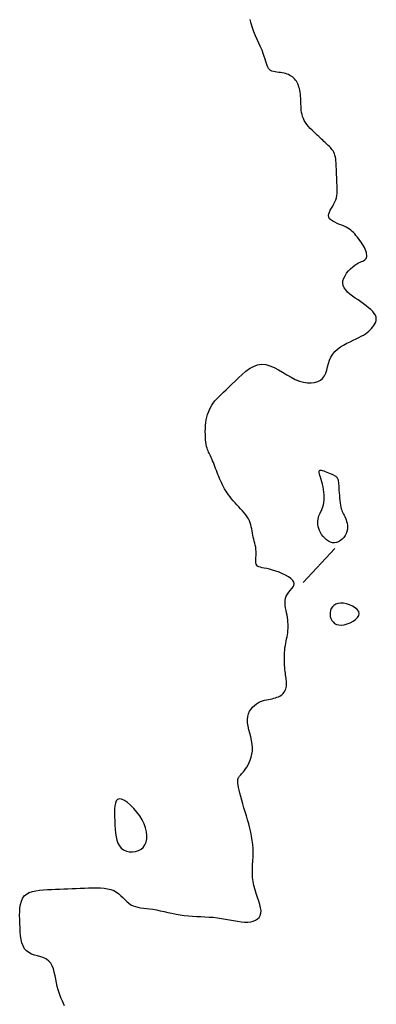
# Model space of a CAD drawing. Header units: millimetres. Extents: x 32690613 to 32693367, y 5343692 to 5344708.
# Tile 181 of 256: x 32692494 to 32692505, y 5343990 to 5344020. Entities that reach past the tile are written whole.
import ezdxf

# ---------------------------------------------------------------- set-up
doc = ezdxf.new("R2010")
doc.units = ezdxf.units.MM
doc.header["$LTSCALE"] = 20
doc.layers.add('02-DGM_HL_493.00', color=102, linetype='Continuous')

msp = doc.modelspace()

# ---------------------------------------------------------------- linework, layer by layer
at = {"layer": '02-DGM_HL_493.00', "elevation": 493, "flags": 128}
for points in [[(32692495.769, 5343990.151), (32692495.739, 5343990.22), (32692495.707, 5343990.294), (32692495.673, 5343990.374), (32692495.638, 5343990.458), (32692495.605, 5343990.548), (32692495.574, 5343990.643), (32692495.547, 5343990.744), (32692495.524, 5343990.849), (32692495.504, 5343990.958), (32692495.483, 5343991.066), (32692495.461, 5343991.171), (32692495.433, 5343991.272), (32692495.398, 5343991.364), (32692495.352, 5343991.445), (32692495.294, 5343991.512), (32692495.223, 5343991.565), (32692495.14, 5343991.605), (32692495.049, 5343991.638), (32692494.955, 5343991.666), (32692494.861, 5343991.694), (32692494.77, 5343991.726), (32692494.687, 5343991.767), (32692494.615, 5343991.819), (32692494.558, 5343991.887), (32692494.513, 5343991.969), (32692494.48, 5343992.063), (32692494.456, 5343992.168), (32692494.439, 5343992.28), (32692494.428, 5343992.399), (32692494.421, 5343992.521), (32692494.416, 5343992.646), (32692494.412, 5343992.77), (32692494.409, 5343992.893), (32692494.411, 5343993.012), (32692494.418, 5343993.125), (32692494.434, 5343993.231), (32692494.46, 5343993.328), (32692494.498, 5343993.413), (32692494.55, 5343993.485), (32692494.618, 5343993.543), (32692494.7, 5343993.587), (32692494.794, 5343993.62), (32692494.898, 5343993.644), (32692495.011, 5343993.661), (32692495.129, 5343993.672), (32692495.252, 5343993.679), (32692495.376, 5343993.684), (32692495.501, 5343993.689), (32692495.626, 5343993.694), (32692495.751, 5343993.699), (32692495.876, 5343993.703), (32692496.001, 5343993.708), (32692496.126, 5343993.713), (32692496.251, 5343993.718), (32692496.376, 5343993.723), (32692496.5, 5343993.728), (32692496.624, 5343993.731), (32692496.745, 5343993.732), (32692496.862, 5343993.728), (32692496.974, 5343993.719), (32692497.08, 5343993.704), (32692497.178, 5343993.68), (32692497.268, 5343993.647), (32692497.348, 5343993.603), (32692497.42, 5343993.552), (32692497.486, 5343993.495), (32692497.547, 5343993.435), (32692497.606, 5343993.375), (32692497.664, 5343993.318), (32692497.723, 5343993.266), (32692497.785, 5343993.222), (32692497.852, 5343993.188), (32692497.923, 5343993.162), (32692497.999, 5343993.143), (32692498.081, 5343993.129), (32692498.167, 5343993.118), (32692498.259, 5343993.108), (32692498.356, 5343993.096), (32692498.458, 5343993.082), (32692498.565, 5343993.063), (32692498.678, 5343993.04), (32692498.794, 5343993.015), (32692498.913, 5343992.988), (32692499.035, 5343992.962), (32692499.159, 5343992.937), (32692499.285, 5343992.915), (32692499.41, 5343992.896), (32692499.536, 5343992.883), (32692499.661, 5343992.873), (32692499.787, 5343992.866), (32692499.912, 5343992.86), (32692500.037, 5343992.855), (32692500.163, 5343992.848), (32692500.288, 5343992.838), (32692500.414, 5343992.824), (32692500.539, 5343992.806), (32692500.664, 5343992.785), (32692500.787, 5343992.762), (32692500.907, 5343992.739), (32692501.023, 5343992.72), (32692501.134, 5343992.704), (32692501.239, 5343992.695), (32692501.336, 5343992.694), (32692501.426, 5343992.702), (32692501.506, 5343992.721), (32692501.576, 5343992.75), (32692501.635, 5343992.789), (32692501.682, 5343992.837), (32692501.715, 5343992.896), (32692501.735, 5343992.965), (32692501.74, 5343993.043), (32692501.729, 5343993.131), (32692501.706, 5343993.228), (32692501.673, 5343993.332), (32692501.635, 5343993.442), (32692501.595, 5343993.558), (32692501.557, 5343993.677), (32692501.522, 5343993.799), (32692501.497, 5343993.923), (32692501.482, 5343994.048), (32692501.476, 5343994.172), (32692501.477, 5343994.298), (32692501.482, 5343994.423), (32692501.49, 5343994.548), (32692501.497, 5343994.674), (32692501.501, 5343994.799), (32692501.499, 5343994.924), (32692501.491, 5343995.049), (32692501.475, 5343995.173), (32692501.454, 5343995.297), (32692501.428, 5343995.422), (32692501.398, 5343995.545), (32692501.365, 5343995.669), (32692501.33, 5343995.793), (32692501.294, 5343995.917), (32692501.258, 5343996.04), (32692501.222, 5343996.162), (32692501.188, 5343996.281), (32692501.156, 5343996.395), (32692501.127, 5343996.503), (32692501.1, 5343996.603), (32692501.078, 5343996.695), (32692501.06, 5343996.775), (32692501.047, 5343996.843), (32692501.039, 5343996.901), (32692501.036, 5343996.949), (32692501.036, 5343996.989), (32692501.04, 5343997.023), (32692501.048, 5343997.051), (32692501.059, 5343997.076), (32692501.072, 5343997.098), (32692501.088, 5343997.119), (32692501.107, 5343997.14), (32692501.128, 5343997.163), (32692501.151, 5343997.188), (32692501.177, 5343997.218), (32692501.206, 5343997.252), (32692501.237, 5343997.292), (32692501.272, 5343997.339), (32692501.308, 5343997.395), (32692501.346, 5343997.458), (32692501.382, 5343997.529), (32692501.415, 5343997.607), (32692501.444, 5343997.692), (32692501.465, 5343997.783), (32692501.478, 5343997.879), (32692501.48, 5343997.981), (32692501.47, 5343998.087), (32692501.451, 5343998.197), (32692501.426, 5343998.308), (32692501.398, 5343998.419), (32692501.371, 5343998.529), (32692501.349, 5343998.637), (32692501.334, 5343998.74), (32692501.33, 5343998.837), (32692501.339, 5343998.927), (32692501.361, 5343999.01), (32692501.394, 5343999.086), (32692501.436, 5343999.154), (32692501.486, 5343999.214), (32692501.54, 5343999.267), (32692501.599, 5343999.313), (32692501.66, 5343999.35), (32692501.721, 5343999.38), (32692501.783, 5343999.404), (32692501.843, 5343999.422), (32692501.903, 5343999.436), (32692501.962, 5343999.448), (32692502.019, 5343999.458), (32692502.075, 5343999.468), (32692502.127, 5343999.48), (32692502.178, 5343999.493), (32692502.225, 5343999.51), (32692502.269, 5343999.528), (32692502.31, 5343999.549), (32692502.348, 5343999.573), (32692502.382, 5343999.599), (32692502.412, 5343999.628), (32692502.437, 5343999.659), (32692502.459, 5343999.692), (32692502.477, 5343999.727), (32692502.491, 5343999.765), (32692502.501, 5343999.804), (32692502.509, 5343999.844), (32692502.513, 5343999.884), (32692502.515, 5343999.926), (32692502.514, 5343999.967), (32692502.512, 5344000.009), (32692502.507, 5344000.051), (32692502.502, 5344000.095), (32692502.495, 5344000.14), (32692502.488, 5344000.188), (32692502.48, 5344000.24), (32692502.473, 5344000.295), (32692502.466, 5344000.355), (32692502.46, 5344000.419), (32692502.455, 5344000.488), (32692502.451, 5344000.561), (32692502.449, 5344000.635), (32692502.448, 5344000.712), (32692502.45, 5344000.788), (32692502.453, 5344000.864), (32692502.46, 5344000.938), (32692502.468, 5344001.01), (32692502.479, 5344001.08), (32692502.492, 5344001.148), (32692502.504, 5344001.215), (32692502.517, 5344001.28), (32692502.53, 5344001.344), (32692502.541, 5344001.407), (32692502.55, 5344001.47), (32692502.557, 5344001.533), (32692502.561, 5344001.596), (32692502.562, 5344001.66), (32692502.561, 5344001.724), (32692502.557, 5344001.79), (32692502.551, 5344001.857), (32692502.541, 5344001.926), (32692502.53, 5344001.997), (32692502.515, 5344002.071), (32692502.5, 5344002.146), (32692502.487, 5344002.222), (32692502.476, 5344002.298), (32692502.471, 5344002.372), (32692502.473, 5344002.445), (32692502.484, 5344002.514), (32692502.507, 5344002.58), (32692502.541, 5344002.642), (32692502.584, 5344002.699), (32692502.63, 5344002.754), (32692502.675, 5344002.806), (32692502.713, 5344002.856), (32692502.74, 5344002.906), (32692502.751, 5344002.956), (32692502.74, 5344003.006), (32692502.705, 5344003.058), (32692502.648, 5344003.11), (32692502.573, 5344003.162), (32692502.486, 5344003.212), (32692502.389, 5344003.259), (32692502.287, 5344003.301), (32692502.185, 5344003.339), (32692502.087, 5344003.37), (32692501.996, 5344003.394), (32692501.913, 5344003.413), (32692501.84, 5344003.428), (32692501.775, 5344003.441), (32692501.719, 5344003.455), (32692501.672, 5344003.471), (32692501.635, 5344003.491), (32692501.608, 5344003.518), (32692501.591, 5344003.552), (32692501.582, 5344003.594), (32692501.579, 5344003.642), (32692501.581, 5344003.694), (32692501.585, 5344003.751), (32692501.589, 5344003.811), (32692501.592, 5344003.872), (32692501.592, 5344003.934), (32692501.587, 5344003.997), (32692501.578, 5344004.059), (32692501.566, 5344004.121), (32692501.551, 5344004.183), (32692501.535, 5344004.245), (32692501.519, 5344004.307), (32692501.503, 5344004.369), (32692501.489, 5344004.431), (32692501.477, 5344004.493), (32692501.467, 5344004.555), (32692501.457, 5344004.617), (32692501.445, 5344004.679), (32692501.43, 5344004.741), (32692501.412, 5344004.803), (32692501.389, 5344004.865), (32692501.359, 5344004.926), (32692501.321, 5344004.987), (32692501.278, 5344005.048), (32692501.228, 5344005.109), (32692501.175, 5344005.169), (32692501.12, 5344005.229), (32692501.063, 5344005.29), (32692501.006, 5344005.35), (32692500.951, 5344005.411), (32692500.897, 5344005.471), (32692500.847, 5344005.532), (32692500.799, 5344005.592), (32692500.753, 5344005.653), (32692500.711, 5344005.714), (32692500.671, 5344005.775), (32692500.633, 5344005.836), (32692500.598, 5344005.897), (32692500.566, 5344005.958), (32692500.535, 5344006.02), (32692500.507, 5344006.081), (32692500.481, 5344006.143), (32692500.455, 5344006.204), (32692500.431, 5344006.266), (32692500.407, 5344006.328), (32692500.384, 5344006.389), (32692500.361, 5344006.451), (32692500.338, 5344006.512), (32692500.315, 5344006.571), (32692500.292, 5344006.629), (32692500.27, 5344006.685), (32692500.248, 5344006.738), (32692500.226, 5344006.787), (32692500.206, 5344006.833), (32692500.186, 5344006.873), (32692500.166, 5344006.912), (32692500.148, 5344006.948), (32692500.131, 5344006.986), (32692500.115, 5344007.026), (32692500.1, 5344007.07), (32692500.087, 5344007.12), (32692500.075, 5344007.178), (32692500.066, 5344007.244), (32692500.058, 5344007.319), (32692500.052, 5344007.399), (32692500.049, 5344007.485), (32692500.048, 5344007.573), (32692500.051, 5344007.663), (32692500.056, 5344007.752), (32692500.065, 5344007.84), (32692500.078, 5344007.924), (32692500.095, 5344008.005), (32692500.116, 5344008.084), (32692500.141, 5344008.159), (32692500.171, 5344008.232), (32692500.206, 5344008.302), (32692500.245, 5344008.369), (32692500.29, 5344008.435), (32692500.34, 5344008.498), (32692500.396, 5344008.561), (32692500.458, 5344008.625), (32692500.525, 5344008.691), (32692500.598, 5344008.761), (32692500.677, 5344008.835), (32692500.762, 5344008.916), (32692500.854, 5344009.005), (32692500.952, 5344009.102), (32692501.055, 5344009.202), (32692501.163, 5344009.302), (32692501.276, 5344009.397), (32692501.393, 5344009.48), (32692501.513, 5344009.546), (32692501.635, 5344009.592), (32692501.759, 5344009.612), (32692501.885, 5344009.602), (32692502.011, 5344009.567), (32692502.139, 5344009.512), (32692502.266, 5344009.444), (32692502.394, 5344009.368), (32692502.523, 5344009.29), (32692502.651, 5344009.216), (32692502.778, 5344009.151), (32692502.905, 5344009.102), (32692503.029, 5344009.067), (32692503.149, 5344009.049), (32692503.262, 5344009.045), (32692503.367, 5344009.057), (32692503.461, 5344009.084), (32692503.543, 5344009.127), (32692503.611, 5344009.184), (32692503.663, 5344009.256), (32692503.704, 5344009.34), (32692503.736, 5344009.432), (32692503.764, 5344009.53), (32692503.792, 5344009.631), (32692503.824, 5344009.732), (32692503.864, 5344009.829), (32692503.916, 5344009.919), (32692503.982, 5344010), (32692504.062, 5344010.072), (32692504.151, 5344010.136), (32692504.247, 5344010.194), (32692504.346, 5344010.247), (32692504.445, 5344010.294), (32692504.541, 5344010.338), (32692504.632, 5344010.38), (32692504.713, 5344010.42), (32692504.786, 5344010.46), (32692504.852, 5344010.498), (32692504.91, 5344010.537), (32692504.964, 5344010.576), (32692505.012, 5344010.616), (32692505.056, 5344010.656), (32692505.097, 5344010.699), (32692505.136, 5344010.743), (32692505.171, 5344010.789), (32692505.201, 5344010.837), (32692505.223, 5344010.886), (32692505.238, 5344010.937), (32692505.242, 5344010.99), (32692505.235, 5344011.043), (32692505.215, 5344011.098), (32692505.181, 5344011.154), (32692505.134, 5344011.21), (32692505.076, 5344011.268), (32692505.009, 5344011.326), (32692504.934, 5344011.384), (32692504.855, 5344011.443), (32692504.771, 5344011.502), (32692504.686, 5344011.561), (32692504.6, 5344011.62), (32692504.518, 5344011.68), (32692504.44, 5344011.741), (32692504.37, 5344011.802), (32692504.311, 5344011.866), (32692504.265, 5344011.932), (32692504.234, 5344012), (32692504.221, 5344012.071), (32692504.228, 5344012.145), (32692504.252, 5344012.221), (32692504.291, 5344012.297), (32692504.341, 5344012.371), (32692504.399, 5344012.442), (32692504.462, 5344012.507), (32692504.526, 5344012.565), (32692504.589, 5344012.614), (32692504.647, 5344012.653), (32692504.701, 5344012.683), (32692504.749, 5344012.707), (32692504.793, 5344012.726), (32692504.831, 5344012.742), (32692504.865, 5344012.757), (32692504.893, 5344012.774), (32692504.915, 5344012.793), (32692504.933, 5344012.817), (32692504.945, 5344012.846), (32692504.951, 5344012.879), (32692504.952, 5344012.916), (32692504.948, 5344012.957), (32692504.939, 5344013.001), (32692504.924, 5344013.049), (32692504.903, 5344013.098), (32692504.878, 5344013.151), (32692504.848, 5344013.205), (32692504.815, 5344013.259), (32692504.779, 5344013.314), (32692504.74, 5344013.368), (32692504.701, 5344013.421), (32692504.662, 5344013.471), (32692504.623, 5344013.518), (32692504.585, 5344013.562), (32692504.548, 5344013.602), (32692504.51, 5344013.639), (32692504.469, 5344013.674), (32692504.426, 5344013.707), (32692504.378, 5344013.738), (32692504.325, 5344013.767), (32692504.265, 5344013.796), (32692504.198, 5344013.825), (32692504.126, 5344013.854), (32692504.054, 5344013.884), (32692503.984, 5344013.916), (32692503.919, 5344013.949), (32692503.864, 5344013.986), (32692503.822, 5344014.026), (32692503.795, 5344014.07), (32692503.787, 5344014.118), (32692503.795, 5344014.171), (32692503.815, 5344014.227), (32692503.844, 5344014.285), (32692503.879, 5344014.346), (32692503.917, 5344014.409), (32692503.953, 5344014.472), (32692503.986, 5344014.536), (32692504.011, 5344014.599), (32692504.029, 5344014.663), (32692504.041, 5344014.726), (32692504.049, 5344014.789), (32692504.052, 5344014.851), (32692504.053, 5344014.914), (32692504.052, 5344014.976), (32692504.049, 5344015.039), (32692504.047, 5344015.101), (32692504.044, 5344015.164), (32692504.042, 5344015.226), (32692504.04, 5344015.289), (32692504.037, 5344015.351), (32692504.035, 5344015.414), (32692504.032, 5344015.476), (32692504.03, 5344015.538), (32692504.027, 5344015.601), (32692504.024, 5344015.663), (32692504.02, 5344015.724), (32692504.015, 5344015.783), (32692504.008, 5344015.84), (32692503.998, 5344015.895), (32692503.986, 5344015.947), (32692503.97, 5344015.995), (32692503.951, 5344016.039), (32692503.928, 5344016.08), (32692503.903, 5344016.118), (32692503.875, 5344016.153), (32692503.846, 5344016.186), (32692503.815, 5344016.217), (32692503.783, 5344016.248), (32692503.751, 5344016.278), (32692503.718, 5344016.308), (32692503.685, 5344016.339), (32692503.651, 5344016.37), (32692503.615, 5344016.403), (32692503.578, 5344016.438), (32692503.538, 5344016.475), (32692503.495, 5344016.515), (32692503.448, 5344016.558), (32692503.397, 5344016.605), (32692503.344, 5344016.655), (32692503.29, 5344016.708), (32692503.237, 5344016.764), (32692503.185, 5344016.821), (32692503.136, 5344016.88), (32692503.093, 5344016.941), (32692503.055, 5344017.002), (32692503.025, 5344017.063), (32692503.002, 5344017.125), (32692502.985, 5344017.186), (32692502.973, 5344017.248), (32692502.964, 5344017.311), (32692502.959, 5344017.373), (32692502.955, 5344017.435), (32692502.952, 5344017.498), (32692502.95, 5344017.56), (32692502.947, 5344017.622), (32692502.944, 5344017.684), (32692502.939, 5344017.744), (32692502.934, 5344017.803), (32692502.927, 5344017.86), (32692502.917, 5344017.916), (32692502.906, 5344017.969), (32692502.893, 5344018.019), (32692502.876, 5344018.067), (32692502.858, 5344018.111), (32692502.836, 5344018.154), (32692502.813, 5344018.193), (32692502.787, 5344018.23), (32692502.758, 5344018.264), (32692502.727, 5344018.295), (32692502.693, 5344018.324), (32692502.657, 5344018.35), (32692502.618, 5344018.373), (32692502.577, 5344018.394), (32692502.533, 5344018.411), (32692502.487, 5344018.427), (32692502.438, 5344018.439), (32692502.387, 5344018.449), (32692502.334, 5344018.456), (32692502.279, 5344018.462), (32692502.224, 5344018.468), (32692502.171, 5344018.475), (32692502.12, 5344018.485), (32692502.072, 5344018.499), (32692502.03, 5344018.518), (32692501.994, 5344018.545), (32692501.965, 5344018.579), (32692501.942, 5344018.621), (32692501.922, 5344018.671), (32692501.904, 5344018.729), (32692501.885, 5344018.794), (32692501.864, 5344018.868), (32692501.839, 5344018.949), (32692501.808, 5344019.038), (32692501.77, 5344019.134), (32692501.725, 5344019.236), (32692501.676, 5344019.345), (32692501.625, 5344019.458), (32692501.574, 5344019.575), (32692501.524, 5344019.695), (32692501.479, 5344019.817), (32692501.439, 5344019.941), (32692501.407, 5344020.065)], [(32692503.979, 5344004.028), (32692503.019, 5344002.989)]]:
    msp.add_lwpolyline(points, dxfattribs=at)
for points in [[(32692504.15, 5344005.335), (32692504.162, 5344005.278), (32692504.175, 5344005.228), (32692504.19, 5344005.184), (32692504.206, 5344005.144), (32692504.223, 5344005.106), (32692504.241, 5344005.069), (32692504.261, 5344005.031), (32692504.281, 5344004.99), (32692504.301, 5344004.945), (32692504.321, 5344004.896), (32692504.339, 5344004.843), (32692504.353, 5344004.787), (32692504.363, 5344004.728), (32692504.366, 5344004.668), (32692504.362, 5344004.605), (32692504.348, 5344004.542), (32692504.325, 5344004.479), (32692504.292, 5344004.418), (32692504.252, 5344004.36), (32692504.204, 5344004.308), (32692504.152, 5344004.263), (32692504.095, 5344004.228), (32692504.035, 5344004.204), (32692503.973, 5344004.194), (32692503.91, 5344004.199), (32692503.848, 5344004.218), (32692503.787, 5344004.249), (32692503.729, 5344004.289), (32692503.675, 5344004.337), (32692503.625, 5344004.392), (32692503.581, 5344004.45), (32692503.543, 5344004.511), (32692503.513, 5344004.572), (32692503.491, 5344004.633), (32692503.475, 5344004.694), (32692503.466, 5344004.753), (32692503.463, 5344004.81), (32692503.465, 5344004.866), (32692503.472, 5344004.918), (32692503.484, 5344004.967), (32692503.499, 5344005.013), (32692503.518, 5344005.057), (32692503.539, 5344005.099), (32692503.56, 5344005.142), (32692503.582, 5344005.187), (32692503.602, 5344005.236), (32692503.621, 5344005.289), (32692503.636, 5344005.349), (32692503.647, 5344005.415), (32692503.654, 5344005.488), (32692503.656, 5344005.566), (32692503.655, 5344005.646), (32692503.65, 5344005.729), (32692503.641, 5344005.812), (32692503.628, 5344005.894), (32692503.611, 5344005.973), (32692503.591, 5344006.048), (32692503.569, 5344006.119), (32692503.547, 5344006.183), (32692503.528, 5344006.241), (32692503.512, 5344006.291), (32692503.503, 5344006.332), (32692503.502, 5344006.365), (32692503.512, 5344006.386), (32692503.532, 5344006.397), (32692503.563, 5344006.398), (32692503.602, 5344006.392), (32692503.646, 5344006.379), (32692503.693, 5344006.362), (32692503.742, 5344006.342), (32692503.79, 5344006.322), (32692503.835, 5344006.302), (32692503.875, 5344006.283), (32692503.91, 5344006.267), (32692503.94, 5344006.253), (32692503.966, 5344006.239), (32692503.989, 5344006.226), (32692504.009, 5344006.213), (32692504.025, 5344006.199), (32692504.039, 5344006.184), (32692504.052, 5344006.168), (32692504.062, 5344006.15), (32692504.071, 5344006.128), (32692504.078, 5344006.102), (32692504.084, 5344006.069), (32692504.09, 5344006.03), (32692504.095, 5344005.984), (32692504.099, 5344005.928), (32692504.104, 5344005.863), (32692504.108, 5344005.791), (32692504.113, 5344005.714), (32692504.119, 5344005.634), (32692504.125, 5344005.553), (32692504.132, 5344005.475), (32692504.14, 5344005.402)], [(32692504.155, 5344002.367), (32692504.077, 5344002.356), (32692504.011, 5344002.332), (32692503.955, 5344002.297), (32692503.909, 5344002.253), (32692503.875, 5344002.201), (32692503.851, 5344002.144), (32692503.838, 5344002.083), (32692503.835, 5344002.021), (32692503.843, 5344001.959), (32692503.861, 5344001.899), (32692503.889, 5344001.844), (32692503.927, 5344001.795), (32692503.976, 5344001.754), (32692504.034, 5344001.723), (32692504.103, 5344001.705), (32692504.181, 5344001.7), (32692504.269, 5344001.711), (32692504.361, 5344001.736), (32692504.452, 5344001.773), (32692504.538, 5344001.819), (32692504.613, 5344001.872), (32692504.673, 5344001.931), (32692504.711, 5344001.993), (32692504.723, 5344002.055), (32692504.706, 5344002.117), (32692504.663, 5344002.175), (32692504.599, 5344002.229), (32692504.52, 5344002.277), (32692504.431, 5344002.316), (32692504.337, 5344002.345), (32692504.243, 5344002.363)], [(32692498.162, 5343994.96), (32692498.214, 5343995.032), (32692498.25, 5343995.118), (32692498.269, 5343995.214), (32692498.273, 5343995.319), (32692498.261, 5343995.432), (32692498.233, 5343995.549), (32692498.189, 5343995.671), (32692498.129, 5343995.793), (32692498.055, 5343995.915), (32692497.969, 5343996.032), (32692497.875, 5343996.141), (32692497.779, 5343996.238), (32692497.682, 5343996.32), (32692497.59, 5343996.382), (32692497.507, 5343996.421), (32692497.437, 5343996.433), (32692497.383, 5343996.416), (32692497.343, 5343996.372), (32692497.316, 5343996.305), (32692497.3, 5343996.219), (32692497.292, 5343996.118), (32692497.29, 5343996.005), (32692497.292, 5343995.885), (32692497.297, 5343995.761), (32692497.302, 5343995.636), (32692497.309, 5343995.513), (32692497.32, 5343995.395), (32692497.336, 5343995.283), (32692497.36, 5343995.178), (32692497.394, 5343995.084), (32692497.438, 5343995.002), (32692497.496, 5343994.934), (32692497.568, 5343994.882), (32692497.65, 5343994.847), (32692497.74, 5343994.827), (32692497.834, 5343994.822), (32692497.927, 5343994.834), (32692498.015, 5343994.861), (32692498.095, 5343994.903)]]:
    msp.add_lwpolyline(points, close=True, dxfattribs=at)

doc.saveas('drawing.dxf')
